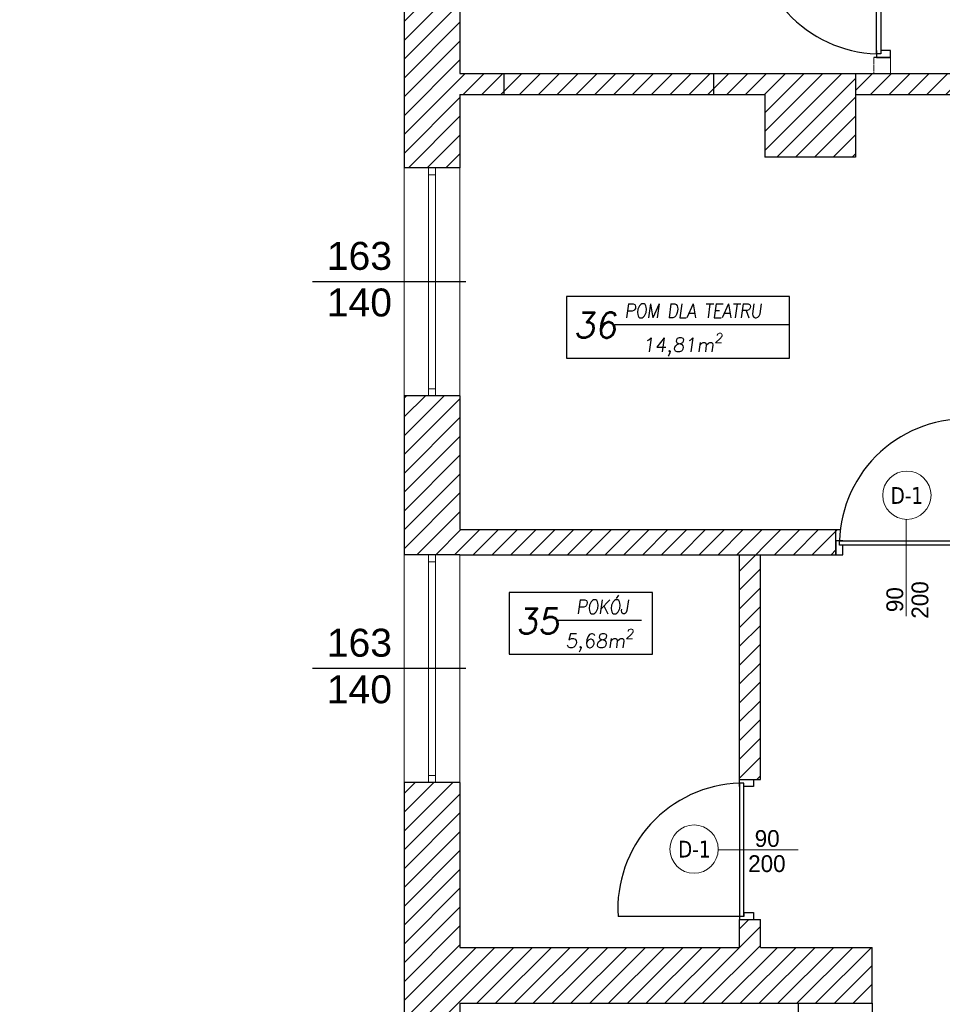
# Model space of a CAD drawing. Header units: millimetres. Extents: x -486876 to 553054, y -140324 to 834178.
# Tile 99 of 155: x -11733 to -5132, y 70426 to 77471. Entities that reach past the tile are written whole.
import ezdxf
from ezdxf.enums import TextEntityAlignment as Align

# ---------------------------------------------------------------- set-up
doc = ezdxf.new("R2010")
doc.units = ezdxf.units.MM
doc.linetypes.add('DASH2', pattern=[0.75, 0.5, -0.25])
for name, color, linetype, lineweight in [('_XREF', 252, 'DASH2', 13), ('XREF$0$okna', 8, 'Continuous', 20), ('XREF$0$ściana nośna', 8, 'Continuous', 30)]:
    doc.layers.add(name, color=color, linetype=linetype, lineweight=lineweight)
for name, color, linetype in [('XREF$0$ArchiCAD', 8, 'Continuous'), ('XREF$0$DRZWI', 8, 'Continuous'), ('XREF$0$nowe ściany', 8, 'Continuous'), ('XREF$0$OPIS', 8, 'Continuous'), ('XREF$0$OPISY', 8, 'Continuous'), ('XREF$0$WYMIARY', 9, 'Continuous'), ('XREF$0$WYPEŁNIENIA', 8, 'Continuous')]:
    doc.layers.add(name, color=color, linetype=linetype)
doc.styles.add('XREF$0$APLUS', font='arial.ttf', dxfattribs={"width": 0.6})
doc.styles.add('XREF$0$GENERATED_STYLE_1', font='txt')
doc.styles.add('XREF$0$Standard', font='arial.ttf')
doc.styles.add('XREF$0$Verdana 0.8', font='verdana.ttf', dxfattribs={"width": 0.8})

# ---------------------------------------------------------------- blocks, each defined once
blk = doc.blocks.new('XREF')
at = {"layer": 'XREF$0$WYPEŁNIENIA'}
h = blk.add_hatch(dxfattribs=at)
h.set_pattern_fill('ANSI31', color=256, scale=3)
h.set_pattern_definition([(45, (428.967, 8619.944), (-6.735192, 6.735192), [])])
h.paths.add_polyline_path([(2469.59, 10910.78), (2161.56, 10910.78), (2161.56, 10898.78), (2457.59, 10898.78), (2457.59, 10778.78), (2457.59, 10760.85), (2469.59, 10760.85), (2469.59, 10789.78), (2602.99, 10789.78), (2602.99, 10801.78), (2469.59, 10801.78)])
h.paths.add_polyline_path([(2715.34, 10801.78), (2602.99, 10801.78), (2602.99, 10789.78), (2715.34, 10789.78)])
h.paths.add_polyline_path([(2541.65, 10649.37), (2444.58, 10649.37), (2444.58, 10634.37), (2541.65, 10634.37)])
h.paths.add_polyline_path([(2532.77, 10632.98), (2532.77, 10650.77), (2519.27, 10650.77), (2519.27, 10632.98)], flags=9)
h = blk.add_hatch(dxfattribs=at)
h.set_pattern_fill('ANSI31', color=256, scale=3)
h.set_pattern_definition([(45, (-52999.899, 13162.694), (-6.7351921, 6.7351921), [])])
h.paths.add_polyline_path([(2833.43, 10024.04), (2806.56, 10024.04), (2806.56, 10062.95), (2756.56, 10062.95), (2756.56, 10102.95), (2726.65, 10102.95), (2725.88, 10101.79), (2725.88, 10033.49), (2680.31, 10033.49), (2680.31, 10102.95), (2641.56, 10102.95), (2641.56, 10024.04), (2546.56, 10024.04), (2546.56, 9984.04), (2833.43, 9984.04)])
h.paths.add_polyline_path([(3067, 10024.04), (2833.43, 10024.04), (2833.43, 9984.04), (3067, 9984.04), (3067, 9994.04)])
h.paths.add_polyline_path([(2456.56, 10024.04), (2376.56, 10024.04), (2376.56, 10044.04), (2361.56, 10044.04), (2361.56, 10024.04), (2161.56, 10024.04), (2161.56, 10141.99), (2121.56, 10141.99), (2121.56, 9894.37), (1846.56, 9894.37), (1846.56, 9872.67), (1876.56, 9872.67), (2121.56, 9872.67), (2121.56, 9779.12), (2161.56, 9779.12), (2161.56, 9869.37), (2161.56, 9984.04), (2456.56, 9984.04)])
h.paths.add_polyline_path([(2376.56, 10304.91), (2361.56, 10304.91), (2361.56, 10144.04), (2371.64, 10144.04), (2376.56, 10144.04)])
h.paths.add_polyline_path([(2444.58, 10649.37), (2192.94, 10649.37), (2192.94, 10634.37), (2379.58, 10634.37), (2379.58, 10589.37), (2444.58, 10589.37)])
h.paths.add_polyline_path([(2161.56, 10634.37), (2192.94, 10634.37), (2192.94, 10649.37), (2161.56, 10649.37), (2161.56, 10704.67), (2121.56, 10704.67), (2121.56, 10581.7), (2161.56, 10581.7)])
h.paths.add_polyline_path([(2647.02, 10553.68), (2666.09, 10553.68), (2666.09, 10567.18), (2647.02, 10567.18)], flags=16)
h.paths.add_polyline_path([(2530.53, 10311.91), (2530.53, 10304.91), (2666.56, 10304.91), (2666.56, 10392.95), (2646.56, 10392.95), (2646.56, 10322.95), (2530.53, 10322.95)])
edge = h.paths.add_edge_path()
edge.add_line((2430.53, 10304.91), (2430.53, 10311.91))
edge.add_line((2430.53, 10311.91), (2433.03, 10311.91))
edge.add_line((2433.03, 10311.91), (2430.53, 10314.91))
edge.add_arc((2428.76, 10318.93), 4.39, 293.68346, 426.31654)
edge.add_line((2430.53, 10322.95), (2161.56, 10322.95))
edge.add_line((2161.56, 10322.95), (2161.56, 10418.77))
edge.add_line((2161.56, 10418.77), (2121.56, 10418.77))
edge.add_line((2121.56, 10418.77), (2121.56, 10304.91))
edge.add_line((2121.56, 10304.91), (2430.53, 10304.91))
h.paths.add_polyline_path([(2666.56, 10649.37), (2641.65, 10649.37), (2641.65, 10634.37), (2646.56, 10634.37), (2646.56, 10497.95), (2666.56, 10497.95)])
for p, q in [((2457.59, 10660.85), (2457.59, 10649.37)), ((2469.59, 10665.85), (2469.59, 10649.37))]:
    blk.add_line(p, q)
at = {"layer": 'XREF$0$DRZWI'}
for points in [[(2462.59, 10758.85), (2462.59, 10663.35), (2459.59, 10663.35), (2459.59, 10663.35), (2459.51, 10760.85)], [(2459.59, 10665.85), (2459.59, 10660.85), (2469.59, 10660.85), (2469.59, 10665.85)], [(2469.59, 10665.85), (2462.67, 10665.85)], [(2435.53, 10314.91), (2430.53, 10314.91), (2430.53, 10304.91), (2435.53, 10304.91)], [(2528.53, 10311.91), (2433.03, 10311.91), (2433.03, 10314.91), (2433.03, 10314.91), (2530.53, 10314.99)], [(2435.53, 10304.91), (2435.53, 10311.83)], [(2364.64, 10046.04), (2364.64, 10141.54), (2361.64, 10141.54), (2361.64, 10141.54), (2361.56, 10044.04)], [(2361.64, 10139.04), (2361.64, 10144.04), (2371.64, 10144.04), (2371.64, 10139.04)], [(2371.64, 10139.04), (2364.72, 10139.04)], [(2364.64, 10049.04), (2364.64, 10046.04), (2274.64, 10046.04), (2274.64, 10046.04)], [(2364.64, 10049.04), (2371.64, 10049.04), (2371.64, 10044.04)]]:
    blk.add_lwpolyline(points, dxfattribs=at)
for centre, start, end in [((2462.53, 10753.41), 176.53875, 268.12796), ((2523.09, 10311.97), 86.53875, 178.12796), ((2364.58, 10051.48), 91.87204, 183.46125)]:
    blk.add_arc(centre, 90.11, start, end, dxfattribs=at)
at = {"layer": 'XREF$0$nowe ściany'}
for p, q in [((2469.59, 10660.85), (2457.59, 10660.85)), ((2192.94, 10649.37), (2192.94, 10634.37)), ((2342.94, 10649.37), (2342.94, 10634.37)), ((2430.53, 10304.91), (2430.53, 10322.95))]:
    blk.add_line(p, q, dxfattribs=at)
at = {"layer": 'XREF$0$okna'}
for p, q in [((2121.56, 10581.7), (2121.56, 10418.77)), ((2139.06, 10418.77), (2139.06, 10581.7)), ((2144.06, 10418.77), (2144.06, 10581.7)), ((2161.56, 10418.77), (2161.56, 10581.7)), ((2121.56, 10304.91), (2121.56, 10141.99)), ((2139.06, 10141.99), (2139.06, 10304.91)), ((2144.06, 10141.99), (2144.06, 10304.91)), ((2161.56, 10141.99), (2161.56, 10304.91))]:
    blk.add_line(p, q, dxfattribs=at)
for points in [[(2144.06, 10576.7), (2139.06, 10576.7), (2139.06, 10581.7), (2144.06, 10581.7)], [(2144.06, 10418.77), (2139.06, 10418.77), (2139.06, 10423.77), (2144.06, 10423.77)], [(2144.06, 10299.91), (2139.06, 10299.91), (2139.06, 10304.91), (2144.06, 10304.91)], [(2144.06, 10141.99), (2139.06, 10141.99), (2139.06, 10146.99), (2144.06, 10146.99)]]:
    blk.add_lwpolyline(points, close=True, dxfattribs=at)
for points in [[(2480.78, 10261.06), (2480.78, 10330.25)], [(2403.49, 10093.79), (2346.37, 10093.79)]]:
    blk.add_lwpolyline(points, dxfattribs=at)
for centre in [(2481.3, 10347.52), (2329.03, 10094.31)]:
    blk.add_circle(centre, 17.28, dxfattribs=at)
at = {"layer": 'XREF$0$OPIS'}
for p, q in [((2165.85, 10500.23), (2055.96, 10500.23)), ((2272.29, 10469.81), (2397.32, 10469.81)), ((2231.25, 10258.1), (2291.51, 10258.1)), ((2165.85, 10223.45), (2055.96, 10223.45))]:
    blk.add_line(p, q, dxfattribs=at)
for points in [[(2397.32, 10489.73), (2237.71, 10489.73), (2237.71, 10445.56), (2397.32, 10445.56)], [(2299.27, 10278.01), (2196.66, 10278.01), (2196.66, 10233.85), (2299.27, 10233.85)]]:
    blk.add_lwpolyline(points, close=True, dxfattribs=at)
at = {"layer": 'XREF$0$WYMIARY'}
for p, q in [((2403.4, 9984.04), (2403.4, 9974.8)), ((2456.56, 9984.04), (2456.56, 9974.8))]:
    blk.add_line(p, q, dxfattribs=at)
at = {"layer": 'XREF$0$ściana nośna'}
for p, q in [((2121.56, 10704.67), (2121.56, 10581.7)), ((2161.56, 10704.67), (2161.56, 10649.37)), ((2161.56, 10649.37), (2192.94, 10649.37)), ((2161.56, 10649.37), (2192.94, 10649.37)), ((2192.94, 10649.37), (2342.94, 10649.37)), ((2342.94, 10649.37), (2444.58, 10649.37)), ((2342.94, 10649.37), (2444.58, 10649.37)), ((2444.58, 10649.37), (2541.65, 10649.37)), ((2444.58, 10649.37), (2444.58, 10589.37)), ((2161.56, 10634.37), (2192.94, 10634.37)), ((2161.56, 10634.37), (2161.56, 10581.7)), ((2192.94, 10634.37), (2342.94, 10634.37)), ((2342.94, 10634.37), (2379.58, 10634.37)), ((2379.58, 10634.37), (2379.58, 10589.37)), ((2444.58, 10634.37), (2541.65, 10634.37)), ((2444.58, 10589.37), (2379.58, 10589.37)), ((2161.56, 10581.7), (2121.56, 10581.7)), ((2121.56, 10418.77), (2121.56, 10304.91)), ((2161.56, 10418.77), (2121.56, 10418.77)), ((2161.56, 10418.77), (2161.56, 10322.95)), ((2161.56, 10322.95), (2433.65, 10322.95)), ((2161.56, 10304.91), (2121.56, 10304.91)), ((2161.56, 10304.91), (2361.56, 10304.91)), ((2361.56, 10304.91), (2430.53, 10304.91)), ((2361.56, 10144.04), (2361.56, 10304.91)), ((2376.56, 10144.04), (2376.56, 10304.91)), ((2121.56, 10141.99), (2121.56, 9894.37)), ((2121.56, 10141.99), (2121.56, 9894.37)), ((2161.56, 10141.99), (2121.56, 10141.99)), ((2161.56, 10141.99), (2161.56, 10024.04)), ((2361.56, 10144.04), (2376.56, 10144.04)), ((2361.56, 10044.04), (2376.56, 10044.04)), ((2361.56, 10024.04), (2361.56, 10044.04)), ((2376.56, 10024.04), (2376.56, 10044.04)), ((2161.56, 10024.04), (2361.56, 10024.04)), ((2376.56, 10024.04), (2456.56, 10024.04)), ((2456.56, 9984.04), (2456.56, 10024.04)), ((2161.56, 9984.04), (2456.56, 9984.04)), ((2161.56, 9984.04), (2161.56, 9869.37))]:
    blk.add_line(p, q, dxfattribs=at)
at = {"style": 'XREF$0$APLUS'}
blk.add_attdef('165', text='', height=12.94, rotation=90, dxfattribs=at).set_placement((5850.28, 4086.91), align=Align.TOP_CENTER)
blk.add_attdef('70', text='', height=12.94, rotation=90, dxfattribs=at).set_placement((5846.74, 4087.03), align=Align.BOTTOM_CENTER)
at = {"layer": 'XREF$0$ArchiCAD', "style": 'XREF$0$GENERATED_STYLE_1'}
for s, rotation, p in [('90', 90, (2482.24, 10263.88)), ('200', 90, (2500.25, 10259.2)), ('90', 0, (2372.43, 10092.32)), ('200', 0, (2367.74, 10074.32))]:
    blk.add_text(s, height=12, rotation=rotation, dxfattribs=at).set_placement(p, align=Align.BOTTOM_LEFT)
at = {"layer": 'XREF$0$DRZWI', "style": 'XREF$0$APLUS'}
for tag, height, p in [('90', 10.59, (3968.05, 17970.78)), ('90', 10.59, (4273.69, 17907.63)), ('90', 10.59, (4647.11, 17907.63)), ('90', 10.59, (4995.74, 17907.63)), ('90', 10.59, (5345.01, 17907.63)), ('90', 8.24, (3625.86, 17450.53)), ('90', 8.24, (4282.58, 17436.64)), ('90', 8.24, (4577.82, 17436.64)), ('90', 8.24, (5003.12, 17436.64)), ('90', 8.24, (5300.95, 17436.64)), ('90', 8.24, (5625.63, 17350.96)), ('110', 12.94, (3772.73, 10725.01)), ('100', 12.94, (3763.85, 10003.38)), ('90', 10.59, (3383.41, 9921.97)), ('83', 10.59, (4118.73, 4184.03))]:
    blk.add_attdef(tag, text='', height=height, dxfattribs=at).set_placement(p, align=Align.BOTTOM_CENTER)
for tag, height, p in [('200', 10.59, (3967.95, 17967.89)), ('200', 10.59, (4273.59, 17904.74)), ('200', 10.59, (4647.01, 17904.74)), ('200', 10.59, (4995.64, 17904.74)), ('200', 10.59, (5344.91, 17904.74)), ('200', 8.24, (3625.86, 17448.28)), ('200', 8.24, (4282.58, 17434.39)), ('200', 8.24, (4577.82, 17434.39)), ('200', 8.24, (5003.12, 17434.39)), ('200', 8.24, (5300.95, 17434.39)), ('200', 8.24, (5625.63, 17348.71)), ('210', 12.94, (3772.6, 10721.48)), ('200', 12.94, (3763.85, 9999.84)), ('200', 10.59, (3383.31, 9919.08)), ('178', 10.59, (4118.62, 4181.14))]:
    blk.add_attdef(tag, text='', height=height, dxfattribs=at).set_placement(p, align=Align.TOP_CENTER)
for tag, height, p in [('205', 10.59, (4204.92, 17787.31)), ('210', 10.59, (5722.65, 17787.31)), ('210', 12.94, (4044.07, 17776.19)), ('210', 12.94, (4602.86, 17776.83)), ('210', 12.94, (4951.5, 17776.83)), ('210', 12.94, (5300.98, 17776.83)), ('210', 12.94, (3579.16, 17557.04)), ('210', 12.94, (3935.88, 17557.04)), ('210', 12.94, (4219.13, 17557.04)), ('210', 12.94, (4633.7, 17557.04)), ('210', 12.94, (4958.43, 17557.04)), ('210', 12.94, (5356.84, 17557.04)), ('210', 12.94, (5615.9, 17557.04)), ('200', 11.76, (4716.1, 10187.15)), ('200', 11.76, (4936.97, 10128.95)), ('200', 11.76, (5363.02, 10117.1)), ('210', 13.53, (3475.75, 9987.9)), ('170', 11.76, (4209.38, 4035.73))]:
    blk.add_attdef(tag, text='', height=height, rotation=90, dxfattribs=at).set_placement(p, align=Align.TOP_CENTER)
for tag, height, p in [('100', 10.59, (5719.75, 17787.41)), ('100', 12.94, (4040.53, 17776.32)), ('96', 10.59, (4202.03, 17787.41)), ('100', 12.94, (4599.33, 17776.96)), ('100', 12.94, (4947.96, 17776.96)), ('100', 12.94, (5297.45, 17776.96)), ('100', 12.94, (3575.63, 17557.16)), ('100', 12.94, (3932.34, 17557.16)), ('100', 12.94, (4215.59, 17557.16)), ('100', 12.94, (4630.17, 17557.16)), ('100', 12.94, (4954.89, 17557.16)), ('100', 12.94, (5353.3, 17557.16)), ('100', 12.94, (5612.36, 17557.16)), ('90', 11.76, (4712.89, 10187.26)), ('90', 11.76, (4933.75, 10129.07)), ('90', 11.76, (5359.81, 10117.21)), ('120', 13.53, (3472.06, 9987.9)), ('90', 11.76, (4206.17, 4035.84))]:
    blk.add_attdef(tag, text='', height=height, rotation=90, dxfattribs=at).set_placement(p, align=Align.BOTTOM_CENTER)
at = {"layer": 'XREF$0$OPIS', "attachment_point": 1, "style": 'XREF$0$Standard'}
for s, width, gutter_width, insert, char_height in [('\\pxqc;163\\P140', 34.6776, 12.5, (2072.28, 10528.79), 20), ('\\A1;{\\Fromans|c238;\\Q8;\\W0.9;\\T0.95;POM DLA TEATRU}', 165.8754, 1, (2279.15, 10484.44), 10), ('\\A1;{\\Fromans|c238;\\Q8;36}', 79.0239, 1, (2242.92, 10478.19), 18), ('\\A1;{\\Fromans|c238;\\Q8;14,81m\\H0.7x;\\S2^ ;}', 79.0239, 1, (2292.13, 10463.49), 10), ('\\A1;{\\Fromans|c238;\\Q8;\\W0.9;\\T0.95;POKÓJ}', 79.0239, 1, (2244.55, 10272.72), 10), ('\\A1;{\\Fromans|c238;\\Q8;35}', 79.0239, 1, (2201.87, 10266.47), 18), ('\\pxqc;163\\P140', 34.6776, 12.5, (2072.28, 10252.01), 20), ('\\A1;{\\Fromans|c238;\\Q8;5,68m\\H0.7x;\\S2^ ;}', 79.0239, 1, (2237.03, 10251.78), 10)]:
    blk.add_mtext_dynamic_manual_height_columns(s, width=width, gutter_width=gutter_width, heights=[0], dxfattribs=dict(at, insert=insert, char_height=char_height))
at = {"layer": 'XREF$0$OPISY', "style": 'XREF$0$Verdana 0.8', "width": 0.8}
for p in [(2481.3, 10347.35), (2329.2, 10094.31)]:
    blk.add_text('D-1', height=12, rotation=360, dxfattribs=at).set_placement(p, align=Align.MIDDLE_CENTER)

msp = doc.modelspace()

# ---------------------------------------------------------------- block references
at = {"layer": '_XREF', "xscale": 10, "yscale": 10, "zscale": 10}
msp.add_blockref('XREF', (-30198.46986, -29406.42919), dxfattribs=at)

doc.saveas('drawing.dxf')
